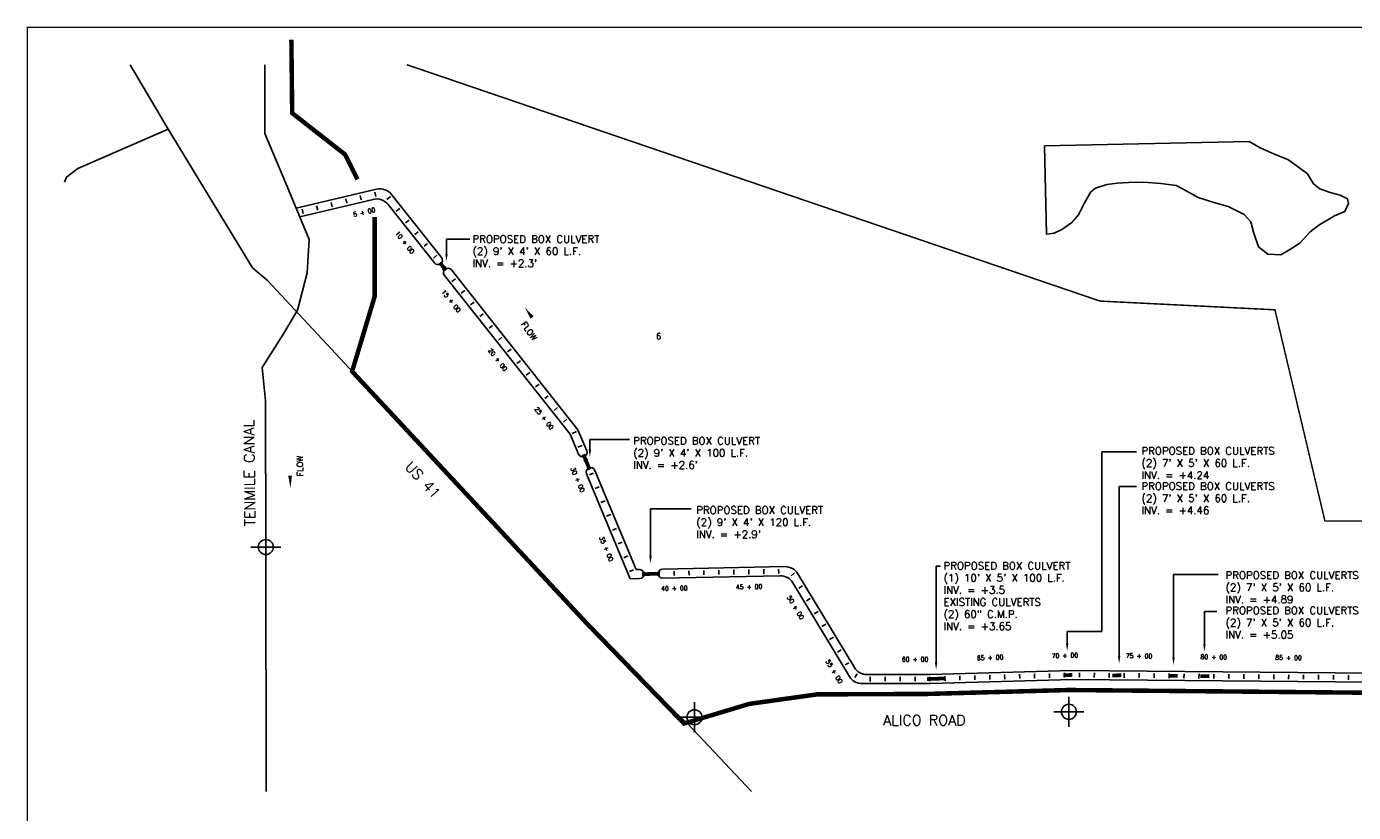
# Model space of a CAD drawing. Extents: x 218889 to 235649, y 779270 to 789997.
# Tile 2 of 4: x 218889 to 227767, y 784743 to 789997. Entities that reach past the tile are written whole.
import ezdxf
from ezdxf.enums import TextEntityAlignment as Align

# ---------------------------------------------------------------- set-up
doc = ezdxf.new("R2010")
doc.units = 0
doc.header["$LTSCALE"] = 800
doc.header["$PDMODE"] = 34
doc.header["$PDSIZE"] = 100
for name, pattern in [('CENTER', [0]), ('DASHED', [0]), ('STREAM', [0])]:
    doc.linetypes.add(name, pattern=pattern)
doc.layers.get('0').update_dxf_attribs({"linetype": 'CONTINUOUS'})
for name, color, linetype in [('BORDER', 1, 'CONTINUOUS'), ('CHANNEL', 5, 'CONTINUOUS'), ('MAJROADS', 9, 'CONTINUOUS'), ('PLAKES', 5, 'CONTINUOUS'), ('SEC', 2, 'CONTINUOUS'), ('STATIONS', 7, 'CONTINUOUS'), ('STRUCTTEXT', 7, 'CONTINUOUS'), ('SUBBASINS', 6, 'DASHED'), ('SURVCENTER', 7, 'CENTER'), ('TEXT', 7, 'CONTINUOUS'), ('TRUNKS', 5, 'STREAM'), ('WL-PRESERVE', 14, 'CONTINUOUS'), ('WSHEDS', 11, 'CONTINUOUS')]:
    doc.layers.add(name, color=color, linetype=linetype)
doc.styles.get("Standard").update_dxf_attribs({"font": 'ROMANT'})

# ---------------------------------------------------------------- blocks, each defined once
blk = doc.blocks.new('FCSTCK')
at = {"layer": 'SURVCENTER', "color": 0}
blk.add_line((0, -0.5), (0, 0.5), dxfattribs=at)
blk = doc.blocks.new('FCSTA')
at = {"color": 0}
blk.add_attdef('FCSTA', text='', height=1, dxfattribs=at).set_placement((0, 0), align=Align.MIDDLE)
blk = doc.blocks.new('FLARROW')
at = {"layer": 'PLAKES', "color": 0}
blk.add_lwpolyline([(0, 0, 0, 0.05, 0), (0.168, 0, 0, 0, -0.087559), (0.267, -0.018, 0, 0, 0.245722), (0.355, -0.006, 0, 0, -0.309425), (0.492, -0.004, 0, 0, 0), (0.558, -0.006, 0, 0, 0)], format="xyseb", dxfattribs=at)
blk.add_text('FLOW', height=0.08, dxfattribs=at).set_placement((0.295, -0.176), align=Align.CENTER)

msp = doc.modelspace()

# ---------------------------------------------------------------- linework, layer by layer
at = {"layer": 'BORDER', "color": 0, "const_width": 10}
msp.add_lwpolyline([(218894, 779531.8), (235644, 779531.8), (235644, 789991.8), (218894, 789991.8)], close=True, dxfattribs=at)
at = {"layer": 'CHANNEL', "color": 0, "linetype": 'CONTINUOUS'}
for points in [[(220693.5, 788781.7), (221230.6, 788908.7, -0.290934), (221331.9, 788873.5), (221665, 788453.5)], [(220716.7, 788725.5), (221207.3, 788841.5, -0.290934), (221308.6, 788806.3), (221618, 788416.2)], [(223143.8, 786370), (223962.7, 786386.2, -0.268032), (224050.3, 786337.9), (224427.7, 785712.3, 0.263813), (224513.8, 785664), (224935.7, 785665.6), (225883.5, 785692), (228655.3, 785666.8)], [(223145, 786310), (223929.2, 786325.6, -0.268032), (224016.8, 786277.2), (224394, 785652.2, 0.263813), (224480, 785603.9), (224936.6, 785605.6), (225884.1, 785632), (228654.7, 785606.8)]]:
    msp.add_lwpolyline(points, format="xyb", dxfattribs=at)
for points in [[(221731.7, 788369.4), (222578.4, 787301.8), (222636.7, 787161.3)], [(221684.7, 788332.1), (222526.2, 787271), (222581.3, 787138.3)], [(222691.5, 787029.4), (222967, 786366)], [(222636.1, 787006.4), (222927.3, 786305)]]:
    msp.add_lwpolyline(points, dxfattribs=at)
at = {"layer": 'MAJROADS', "color": 0}
for points in [[(219581.3, 789741.8), (219837.3, 789310.5), (220400.2, 788384.6), (220500.2, 788300.1), (222969, 785650.7), (223310.3, 785338.1), (223740.3, 784881.8)], [(219144, 788956.6), (219157, 788989.5), (219232.8, 789047.5), (219837.3, 789310.5)], [(223363.8, 785354.2), (223747.4, 785469.2), (224200.3, 785532.8), (224937.7, 785535.6), (225884.8, 785562), (231171.6, 785513.9), (233833, 785517.4)]]:
    msp.add_lwpolyline(points, dxfattribs=at)
at = {"layer": 'PLAKES', "color": 0}
for p, q in [((222927.3, 786305), (222990.9, 786306.5)), ((222967, 786366), (222989.5, 786366.5))]:
    msp.add_line(p, q, dxfattribs=at)
at = {"layer": 'PLAKES', "color": 0, "const_width": 25}
for points in [[(221654.5, 788418.4), (221694.9, 788367.4)], [(222614.4, 787136.7), (222656.8, 787034.8)], [(223007.5, 786335.6), (223127.5, 786339.5)], [(224913.2, 785634.7), (225033.2, 785638.6)], [(225826.2, 785660.3), (225886.3, 785662.2)], [(226153.4, 785658.6), (226213.5, 785660)], [(226531.1, 785655.1), (226591.1, 785656.6)], [(226742.2, 785653.2), (226802.2, 785654.7)]]:
    msp.add_lwpolyline(points, dxfattribs=at)
at = {"layer": 'PLAKES', "color": 0}
for centre, start, end in [((221641.5, 788434.9, 68.1), 218.41642, 38.41642), ((221708.2, 788350.7, 136.2), 38.41642, 218.41642), ((222609, 787149.8, 68.1), 202.55182, 22.55182), ((222663.8, 787017.9, 68.1), 22.55182, 202.55182), ((222990.1, 786336.5), 271.4949, 91.4949), ((223144.4, 786340, 68.1), 91.12298, 271.12298)]:
    msp.add_arc(centre, 30, start, end, dxfattribs=at)
at = {"layer": 'SEC', "color": 0}
for p in [(220490.2, 786517.3), (225863.2, 785415.7), (223357.9, 785379.1)]:
    msp.add_point(p, dxfattribs=at)
at = {"layer": 'STRUCTTEXT', "color": 0}
for p, q in [((221698.8, 788476.8), (221698.8, 788575.7)), ((221698.8, 788575.7), (221856, 788575.7)), ((222658.3, 787169.8), (222658.3, 787235.7)), ((222658.3, 787235.7), (222923, 787235.7)), ((226083.2, 785953.5), (226083.2, 787153.6)), ((226083.2, 787153.6), (226314.8, 787153.6)), ((226199, 785788.4), (226199, 786922.1)), ((226199, 786922.1), (226314.8, 786922.1)), ((223063.6, 786458.5), (223063.6, 786772.4)), ((223063.6, 786772.4), (223336.6, 786772.4)), ((224974.4, 785747.1), (224974.4, 786390.4)), ((224974.4, 786390.4), (225004, 786390.4)), ((226563, 785780.2), (226563, 786333.9)), ((226563, 786333.9), (226860.8, 786333.9)), ((226769.8, 785867.4), (226769.8, 786085.8)), ((226769.8, 786085.8), (226852.6, 786085.8)), ((225851.5, 785872.5), (225851.5, 785953.5)), ((225851.5, 785953.5), (226083.2, 785953.5))]:
    msp.add_line(p, q, dxfattribs=at)
for points in [[(221707.1, 788476.8), (221690.5, 788476.8), (221698.8, 788426.8)], [(222666.7, 787169.8), (222650, 787169.8), (222658.3, 787119.8)], [(223072, 786458.5), (223055.3, 786458.5), (223063.6, 786408.5)], [(225859.9, 785872.5), (225843.2, 785872.5), (225851.5, 785822.5)], [(226778.2, 785867.4), (226761.5, 785867.4), (226769.8, 785817.4)], [(226207.3, 785788.4), (226190.7, 785788.4), (226199, 785738.4)], [(226571.3, 785780.2), (226554.7, 785780.2), (226563, 785730.2)], [(224982.7, 785747.1), (224966.1, 785747.1), (224974.4, 785697.1)]]:
    msp.add_solid(points, dxfattribs=at)
at = {"layer": 'SUBBASINS', "color": 0, "linetype": 'DASHED', "const_width": 10}
msp.add_lwpolyline([(221433.2, 789741.8), (226070.8, 788161.6), (227241.3, 788103.3), (227575.8, 786691.2), (229378.3, 786691.2), (229538.1, 788168.8), (231998.4, 788138.2), (232771.4, 789238.7), (233296.2, 788970.9), (233817.8, 789530.4)], dxfattribs=at)
at = {"layer": 'TRUNKS', "color": 0, "linetype": 'STREAM'}
msp.add_lwpolyline([(220482.6, 789741.8), (220483.7, 789282.6), (220622, 788954.3), (220779.7, 788573.4), (220766.5, 788350.1), (220700.9, 788100.6), (220608.9, 787943), (220466.4, 787716.9), (220487.9, 787495.2), (220490.2, 786517.3), (220491.8, 784881.8)], dxfattribs=at)
at = {"layer": 'WL-PRESERVE', "color": 0}
msp.add_lwpolyline([(225700.1, 789198.9), (227070.1, 789228.9), (227143.5, 789186.9), (227243.5, 789142.1), (227327.3, 789108.5), (227398.8, 789056.9), (227458.9, 789012.9), (227499, 788946.1), (227541.5, 788912.5), (227611, 788887.7), (227678.9, 788870.7), (227727.5, 788844), (227734.6, 788814.9), (227708.4, 788760.6), (227639.6, 788732), (227534.5, 788669.7), (227477, 788623.5), (227409.6, 788551.5), (227352.9, 788513.1), (227280.9, 788470.7), (227195, 788476), (227132.3, 788524.9), (227099.3, 788616.6), (227079.8, 788692.4), (227035.2, 788740.4), (226929, 788793.2), (226833, 788820.5), (226728.3, 788854.6), (226632.8, 788907.4), (226579.8, 788934.6), (226477.4, 788948.4), (226363.9, 788955.8), (226262.6, 788955.1), (226188.9, 788950.8), (226117.5, 788939.8), (226041.5, 788916), (226010.3, 788890.9), (225965.6, 788815), (225927.2, 788739.1), (225881.5, 788685.8), (225816.6, 788641.1), (225764.3, 788616.1), (225712.2, 788608.1)], close=True, dxfattribs=at)
at = {"layer": 'WSHEDS', "color": 0, "const_width": 30}
for points in [[(221103.3, 788975.4), (221020.3, 789141.3), (220666.3, 789418.3), (220661, 789910)], [(235486.9, 785522.2), (233981.4, 785517.1), (231149.3, 785513.3), (225862.4, 785561.4), (224915.3, 785535.1), (224177.9, 785532.2), (223725, 785468.6), (223287.9, 785337.6), (222631.6, 786012.8), (221067.3, 787691.5), (221218.1, 788191.7), (221218.1, 788723.4)]]:
    msp.add_lwpolyline(points, dxfattribs=at)

# ---------------------------------------------------------------- block references
at = {"layer": 'STATIONS', "color": 0, "xscale": 30, "yscale": 30, "zscale": 30}
for p, rotation in [((221222.7, 788876), 13), ((220833.5, 788783.9), 13), ((220930.8, 788806.9), 13), ((221028.1, 788830), 13), ((221125.4, 788853), 13), ((221125.4, 788853), 13), ((221311.9, 788850.5), 308.0000000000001), ((220736.1, 788760.9), 13), ((221374, 788772.1), 308.0000000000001), ((221436.2, 788693.8), 308.0000000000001), ((221498.3, 788615.4), 308.0000000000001), ((221498.3, 788615.4), 308.0000000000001), ((221560.4, 788537.1), 308.0000000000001), ((221622.6, 788458.7), 308.0000000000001), ((221684.7, 788380.3), 308.0000000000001), ((221746.8, 788302), 308.0000000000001), ((221809, 788223.6), 308.0000000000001), ((221809, 788223.6), 308.0000000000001), ((221871.1, 788145.3), 308.0000000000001), ((221933.3, 788066.9), 308.0000000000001), ((221995.4, 787988.6), 308.0000000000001), ((222057.5, 787910.2), 308.0000000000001), ((222119.7, 787831.9), 308.0000000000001), ((222119.7, 787831.9), 308.0000000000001), ((222181.8, 787753.5), 308.0000000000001), ((222243.9, 787675.2), 308.0000000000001), ((222306.1, 787596.8), 308.0000000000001), ((222368.2, 787518.5), 308.0000000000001), ((222430.4, 787440.1), 308.0000000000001), ((222430.4, 787440.1), 308.0000000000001), ((222492.5, 787361.8), 308.0000000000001), ((222553.7, 787282.9), 293), ((222592.1, 787190.5), 293), ((222630.4, 787098.2), 293), ((222668.8, 787005.8), 293), ((222707.1, 786913.5), 293), ((222745.5, 786821.1), 293), ((222783.8, 786728.8), 293), ((222822.2, 786636.4), 293), ((222860.5, 786544.1), 293), ((222860.5, 786544.1), 293), ((222898.9, 786451.7), 293), ((222937.2, 786359.4), 293), ((223021.3, 786337.2), 1), ((223121.3, 786339.5), 1), ((223221.2, 786341.7), 1), ((223221.2, 786341.7), 1), ((223321.2, 786343.7), 1), ((223421.2, 786345.6), 1), ((223521.2, 786347.6), 1), ((223621.2, 786349.5), 1), ((223721.2, 786351.5), 1), ((223721.2, 786351.5), 1), ((223821.1, 786353.5), 1), ((223921.1, 786355.4), 1), ((224015.2, 786334.7), 314), ((224068.3, 786250.1), 301), ((224119.9, 786164.5), 301), ((224119.9, 786164.5), 301), ((224171.6, 786078.8), 301), ((224223.2, 785993.2), 301), ((224274.9, 785907.6), 301), ((224326.6, 785822), 301), ((224378.2, 785736.4), 301), ((224378.2, 785736.4), 301), ((224438.5, 785657.7), 325), ((225033.6, 785638.3), 2), ((225133.5, 785641.1), 2), ((225233.5, 785643.9), 2), ((225333.4, 785646.7), 2), ((225333.4, 785646.7), 2), ((225433.4, 785649.5), 2), ((225533.4, 785652.3), 2), ((225633.3, 785655.1), 2), ((225733.3, 785657.8), 2), ((225833.2, 785660.6), 2), ((225833.2, 785660.6), 2), ((225933.2, 785661.6), 359), ((226033.2, 785660.7), 359), ((226133.2, 785659.8), 359), ((226233.2, 785658.9), 359), ((226333.2, 785657.9), 359), ((226333.2, 785657.9), 359), ((226433.2, 785657), 359), ((226533.2, 785656.1), 359), ((226633.2, 785655.2), 359), ((226733.2, 785654.3), 359), ((226833.2, 785653.4), 359), ((226833.2, 785653.4), 359), ((226933.2, 785652.5), 359), ((227033.2, 785651.6), 359), ((227133.2, 785650.7), 359), ((227233.2, 785649.7), 359), ((227333.2, 785648.8), 359), ((227333.2, 785648.8), 359), ((227433.2, 785647.9), 359), ((227533.2, 785647), 359), ((227633.2, 785646.1), 359), ((227733.1, 785645.2), 359)]:
    msp.add_blockref('FCSTCK', p, dxfattribs=dict(at, rotation=rotation))
for p, rotation, values in [((221148.4, 788755.6), 13, {'FCSTA': '5 + 00'}), ((221419.9, 788553.3), 308.0000000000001, {'FCSTA': '10 + 00'}), ((221730.6, 788161.5), 308.0000000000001, {'FCSTA': '15 + 00'}), ((222041.3, 787769.8), 308.0000000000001, {'FCSTA': '20 + 00'}), ((222352, 787378), 308.0000000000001, {'FCSTA': '25 + 00'}), ((222576.4, 786967.5), 293, {'FCSTA': '30 + 00'}), ((222768.2, 786505.7), 293, {'FCSTA': '35 + 00'}), ((223223.2, 786241.7), 1, {'FCSTA': '40 + 00'}), ((223723.1, 786251.5), 1, {'FCSTA': '45 + 00'}), ((224034.3, 786112.8), 301, {'FCSTA': '50 + 00'}), ((225336.2, 785778.1), 2, {'FCSTA': '65 + 00'}), ((225836, 785792.1), 2, {'FCSTA': '70 + 00'}), ((226332.3, 785789.3), 359, {'FCSTA': '75 + 00'}), ((226832.3, 785781.9), 359, {'FCSTA': '80 + 00'}), ((227332.3, 785777.4), 359, {'FCSTA': '85 + 00'}), ((224292.6, 785684.7), 301, {'FCSTA': '55 + 00'})]:
    msp.add_blockref('FCSTA', p, dxfattribs=dict(at, rotation=rotation)).add_auto_attribs(values)
msp.add_blockref('FCSTA', (224834, 785766.6), dxfattribs=at).add_auto_attribs({'FCSTA': '60 + 00'})
for p in [(224533.6, 785634.1), (224633.6, 785634.5), (224733.6, 785634.9), (224833.6, 785635.2), (224833.6, 785635.2), (224933.6, 785635.6)]:
    msp.add_blockref('FCSTCK', p, dxfattribs=at)
at = {"layer": 'STRUCTTEXT', "color": 0, "xscale": 500, "yscale": 500, "zscale": 500}
for p, rotation in [((222222.3, 788120), 305.2867489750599), ((220654.6, 786910.4), 91.51741412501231)]:
    msp.add_blockref('FLARROW', p, dxfattribs=dict(at, rotation=rotation))

# ---------------------------------------------------------------- texts
at = {"layer": 'MAJROADS', "color": 0}
msp.add_text('ALICO ROAD', height=70, dxfattribs=at).set_placement((224619.9, 785324.3))
at = {"layer": 'STRUCTTEXT', "color": 0}
for s, p in [("(2) 9' X 4' X 60 L.F.", (221872.5, 788469.9)), ('PROPOSED BOX CULVERT', (221872.5, 788550.8)), ("INV. = +2.3'", (221872.5, 788388.9)), ('PROPOSED BOX CULVERT', (222947.8, 787202.6)), ("(2) 9' X 4' X 100 L.F.", (222947.8, 787121.6)), ("(2) 7' X 5' X 60 L.F.", (226348.1, 787053.9)), ('PROPOSED BOX CULVERTS', (226348.1, 787134.9)), ("INV. = +2.6'", (222947.8, 787040.7)), ('INV. = +4.24', (226348.1, 786973)), ('PROPOSED BOX CULVERTS', (226348.1, 786899.2)), ("(2) 7' X 5' X 60 L.F.", (226348.1, 786818.2)), ('PROPOSED BOX CULVERT', (223369.7, 786739.4)), ('INV. = +4.46', (226348.1, 786737.2)), ("(2) 9' X 4' X 120 L.F.", (223369.7, 786658.4)), ("INV. = +2.9'", (223369.7, 786577.4)), ('PROPOSED BOX CULVERT', (225024, 786367.1)), ("(1) 10' X 5' X 100 L.F.", (225024, 786286.2)), ('PROPOSED BOX CULVERTS', (226910.7, 786303.6)), ('INV. = +3.5', (225024, 786205.2)), ("(2) 7' X 5' X 60 L.F.", (226910.7, 786222.7)), ('EXISTING CULVERTS', (225024, 786124.3)), ('INV. = +4.89', (226910.7, 786141.7)), ('(2) 60" C.M.P.', (225024, 786043.3)), ("(2) 7' X 5' X 60 L.F.", (226910.7, 785987)), ('PROPOSED BOX CULVERTS', (226910.7, 786067.9)), ('INV. = +3.65', (225024, 785962.4)), ('INV. = +5.05', (226910.7, 785906))]:
    msp.add_text(s, height=50, dxfattribs=at).set_placement(p)
at = {"layer": 'TEXT', "color": 0}
msp.add_text('6', height=40, dxfattribs=at).set_placement((223100.6, 787906.4))
for s, rotation, p in [('TENMILE CANAL', 90.64143, (220419.7, 786657.5)), ('US 41', 312.98051, (221414.9, 787049.4))]:
    msp.add_text(s, height=70, rotation=rotation, dxfattribs=at).set_placement(p)

doc.saveas('drawing.dxf')
